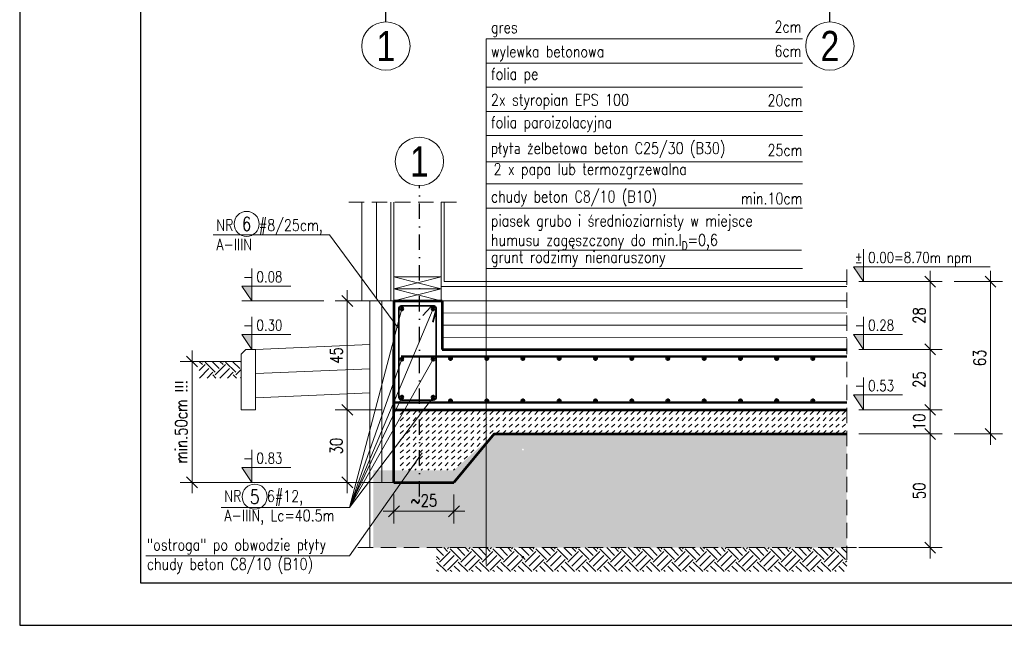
# Model space of a CAD drawing. Header units: inches. Extents: x 58893 to 70341, y -37691 to -31625.
# Tile 12 of 34: x 60195 to 61010, y -33647 to -33146. Entities that reach past the tile are written whole.
import ezdxf
from ezdxf.enums import TextEntityAlignment as Align

# ---------------------------------------------------------------- set-up
doc = ezdxf.new("R2010")
doc.units = ezdxf.units.IN
doc.header["$MEASUREMENT"] = 0
for name, pattern in [('DASHDOT', [25.4, 12.7, -6.35, 0, -6.35]), ('DASHED', [19.05, 12.7, -6.35]), ('HIDDEN', [0.375, 0.25, -0.125])]:
    doc.linetypes.add(name, pattern=pattern)
doc.layers.add('_tabelka', color=4, linetype='Continuous')
for name, color, linetype, lineweight in [('Obrys', 4, 'Continuous', 20), ('Obrys drewna', 3, 'Continuous', 18), ('Opisy', 4, 'Continuous', 20), ('Osie', 6, 'DASHDOT', 15), ('p--przekrój-cienki', 70, 'HIDDEN', 5), ('STRZEMIONA', 2, 'Continuous', 35), ('Szraf', 9, 'Continuous', 9), ('WYMIARY', 6, 'Continuous', 15), ('ZBROJENIE', 7, 'Continuous', 50)]:
    doc.layers.add(name, color=color, linetype=linetype, lineweight=lineweight)
doc.styles.add('1. Simplex', font='simplex.shx', dxfattribs={"width": 0.8})
doc.styles.add('Arial', font='arial.ttf')
doc.linetypes.add('BATTING', pattern='A,0.0001,-0.1,[134,ltypeshp.shx,S=0.1,R=0,X=-0.1,Y=0],-0.2,[134,ltypeshp.shx,S=0.1,R=180,X=0.1,Y=0],-0.1', length=0.4001)
doc.dimstyles.new('1_50 dla 1_25', dxfattribs={"dimscale": 50, "dimtxt": 0.2, "dimasz": 0.18, "dimexe": 0.2, "dimexo": 0.2, "dimgap": 0.08, "dimtad": 1, "dimdec": 1, "dimlfac": 0.5, "dimrnd": 0.5, "dimzin": 9, "dimdsep": 46, "dimtxsty": '1. Simplex', "dimblk": 'OBLIQUE', "dimcen": 0.18, "dimdle": 0.18, "dimclrd": 256, "dimclre": 256, "dimclrt": 4, "dimadec": 1, "dimazin": 0, "dimtfac": 1, "dimtdec": 0, "dimtmove": 1, "dimatfit": 3, "dimfxl": 1, "dimlwd": -1, "dimlwe": -1, "dimarcsym": 0})

# ---------------------------------------------------------------- blocks, each defined once
blk = doc.blocks.new('_Oblique')
at = {"color": 0, "linetype": 'ByBlock', "lineweight": -2}
blk.add_line((-0.5, -0.5), (0.5, 0.5), dxfattribs=at)
blk = doc.blocks.new('*D39')
at = {"layer": 'Defpoints', "color": 0, "transparency": 16777216}
for p in [(60382.33, -33428.74), (60337.72, -33528.74), (60504.83, -33528.74)]:
    blk.add_point(p, dxfattribs=at)
at = {"layer": 'WYMIARY', "transparency": 16777216}
for p, q in [((60337.72, -33419.74), (60337.72, -33537.74)), ((60372.33, -33428.74), (60327.72, -33428.74)), ((60494.83, -33528.74), (60327.72, -33528.74))]:
    blk.add_line(p, q, dxfattribs=at)
at = {"layer": 'WYMIARY', "transparency": 16777216, "xscale": 9, "yscale": 9, "zscale": 9}
for p, rotation in [((60337.72, -33428.74), 90), ((60337.72, -33528.74), 270)]:
    blk.add_blockref('_Oblique', p, dxfattribs=dict(at, rotation=rotation))
at = {"layer": 'WYMIARY', "color": 4, "transparency": 16777216, "insert": (60328.72, -33478.74), "char_height": 10, "attachment_point": 5, "rotation": 90, "style": '1. Simplex'}
blk.add_mtext('min.50cm !!!', dxfattribs=at)
blk = doc.blocks.new('*D40')
at = {"layer": 'Defpoints', "color": 0, "transparency": 16777216}
for p in [(60879.57, -33418.74), (60879.57, -33468.74), (60948.59, -33468.74)]:
    blk.add_point(p, dxfattribs=at)
at = {"layer": 'WYMIARY', "transparency": 16777216}
for p, q in [((60948.59, -33409.74), (60948.59, -33477.74)), ((60889.57, -33418.74), (60958.59, -33418.74)), ((60889.57, -33468.74), (60958.59, -33468.74))]:
    blk.add_line(p, q, dxfattribs=at)
at = {"layer": 'WYMIARY', "transparency": 16777216, "xscale": 9, "yscale": 9, "zscale": 9}
for p, rotation in [((60948.59, -33418.74), 90), ((60948.59, -33468.74), 270)]:
    blk.add_blockref('_Oblique', p, dxfattribs=dict(at, rotation=rotation))
at = {"layer": 'WYMIARY', "color": 4, "transparency": 16777216, "insert": (60939.59, -33443.74), "char_height": 10, "attachment_point": 5, "rotation": 90, "style": '1. Simplex'}
blk.add_mtext('25', dxfattribs=at)
blk = doc.blocks.new('*D41')
at = {"layer": 'Defpoints', "color": 0, "transparency": 16777216}
for p in [(60879.57, -33468.74), (60879.57, -33488.74), (60948.59, -33488.74)]:
    blk.add_point(p, dxfattribs=at)
at = {"layer": 'WYMIARY', "transparency": 16777216}
for p, q in [((60948.59, -33459.74), (60948.59, -33497.74)), ((60889.57, -33468.74), (60958.59, -33468.74)), ((60889.57, -33488.74), (60958.59, -33488.74))]:
    blk.add_line(p, q, dxfattribs=at)
at = {"layer": 'WYMIARY', "transparency": 16777216, "xscale": 9, "yscale": 9, "zscale": 9}
for p, rotation in [((60948.59, -33468.74), 90), ((60948.59, -33488.74), 270)]:
    blk.add_blockref('_Oblique', p, dxfattribs=dict(at, rotation=rotation))
at = {"layer": 'WYMIARY', "color": 4, "transparency": 16777216, "insert": (60939.59, -33478.74), "char_height": 10, "attachment_point": 5, "rotation": 90, "style": '1. Simplex'}
blk.add_mtext('10', dxfattribs=at)
blk = doc.blocks.new('*D42')
at = {"layer": 'Defpoints', "color": 0, "transparency": 16777216}
for p in [(60504.83, -33468.74), (60466.14, -33528.74), (60504.83, -33528.74)]:
    blk.add_point(p, dxfattribs=at)
at = {"layer": 'WYMIARY', "transparency": 16777216}
for p, q in [((60466.14, -33459.74), (60466.14, -33537.74)), ((60494.83, -33468.74), (60456.14, -33468.74)), ((60494.83, -33528.74), (60456.14, -33528.74))]:
    blk.add_line(p, q, dxfattribs=at)
at = {"layer": 'WYMIARY', "transparency": 16777216, "xscale": 9, "yscale": 9, "zscale": 9}
for p, rotation in [((60466.14, -33468.74), 90), ((60466.14, -33528.74), 270)]:
    blk.add_blockref('_Oblique', p, dxfattribs=dict(at, rotation=rotation))
at = {"layer": 'WYMIARY', "color": 4, "transparency": 16777216, "insert": (60457.14, -33498.74), "char_height": 10, "attachment_point": 5, "rotation": 90, "style": '1. Simplex'}
blk.add_mtext('30', dxfattribs=at)
blk = doc.blocks.new('*D43')
at = {"layer": 'Defpoints', "color": 0, "transparency": 16777216}
for p in [(60466.14, -33378.74), (60504.83, -33378.74), (60504.83, -33468.74)]:
    blk.add_point(p, dxfattribs=at)
at = {"layer": 'WYMIARY', "transparency": 16777216}
for p, q in [((60466.14, -33477.74), (60466.14, -33369.74)), ((60494.83, -33378.74), (60456.14, -33378.74)), ((60494.83, -33468.74), (60456.14, -33468.74))]:
    blk.add_line(p, q, dxfattribs=at)
at = {"layer": 'WYMIARY', "transparency": 16777216, "xscale": 9, "yscale": 9, "zscale": 9}
for p, rotation in [((60466.14, -33378.74), 90), ((60466.14, -33468.74), 270)]:
    blk.add_blockref('_Oblique', p, dxfattribs=dict(at, rotation=rotation))
at = {"layer": 'WYMIARY', "color": 4, "transparency": 16777216, "insert": (60457.14, -33423.74), "char_height": 10, "attachment_point": 5, "rotation": 90, "style": '1. Simplex'}
blk.add_mtext('45', dxfattribs=at)
blk = doc.blocks.new('*D44')
at = {"layer": 'Defpoints', "color": 0}
for p in [(60879.57, -33488.74), (60879.57, -33582.74), (60948.59, -33582.74)]:
    blk.add_point(p, dxfattribs=at)
at = {"layer": 'WYMIARY'}
for p, q in [((60948.59, -33479.74), (60948.59, -33591.74)), ((60889.57, -33488.74), (60958.59, -33488.74)), ((60889.57, -33582.74), (60958.59, -33582.74))]:
    blk.add_line(p, q, dxfattribs=at)
at = {"layer": 'WYMIARY', "xscale": 9, "yscale": 9, "zscale": 9}
for p, rotation in [((60948.59, -33488.74), 90), ((60948.59, -33582.74), 270)]:
    blk.add_blockref('_Oblique', p, dxfattribs=dict(at, rotation=rotation))
at = {"layer": 'WYMIARY', "color": 4, "insert": (60939.59, -33535.74), "char_height": 10, "attachment_point": 5, "rotation": 90, "style": '1. Simplex'}
blk.add_mtext('50', dxfattribs=at)
blk = doc.blocks.new('*D45')
at = {"layer": 'Defpoints', "color": 0, "transparency": 16777216}
for p in [(60879.57, -33362.74), (60879.57, -33418.74), (60948.59, -33418.74)]:
    blk.add_point(p, dxfattribs=at)
at = {"layer": 'WYMIARY', "transparency": 16777216}
for p, q in [((60948.59, -33353.74), (60948.59, -33427.74)), ((60889.57, -33362.74), (60958.59, -33362.74)), ((60889.57, -33418.74), (60958.59, -33418.74))]:
    blk.add_line(p, q, dxfattribs=at)
at = {"layer": 'WYMIARY', "transparency": 16777216, "xscale": 9, "yscale": 9, "zscale": 9}
for p, rotation in [((60948.59, -33362.74), 90), ((60948.59, -33418.74), 270)]:
    blk.add_blockref('_Oblique', p, dxfattribs=dict(at, rotation=rotation))
at = {"layer": 'WYMIARY', "color": 4, "transparency": 16777216, "insert": (60939.59, -33390.74), "char_height": 10, "attachment_point": 5, "rotation": 90, "style": '1. Simplex'}
blk.add_mtext('28', dxfattribs=at)
blk = doc.blocks.new('*D46')
at = {"layer": 'Defpoints', "color": 0, "transparency": 16777216}
for p in [(60504.83, -33528.74), (60554.43, -33528.74), (60554.43, -33552.71)]:
    blk.add_point(p, dxfattribs=at)
at = {"layer": 'WYMIARY', "transparency": 16777216}
for p, q in [((60504.83, -33538.74), (60504.83, -33562.71)), ((60554.43, -33538.74), (60554.43, -33562.71)), ((60495.83, -33552.71), (60563.43, -33552.71))]:
    blk.add_line(p, q, dxfattribs=at)
at = {"layer": 'WYMIARY', "transparency": 16777216, "xscale": 9, "yscale": 9, "zscale": 9, "rotation": 180}
blk.add_blockref('_Oblique', (60504.83, -33552.71), dxfattribs=at)
at = {"layer": 'WYMIARY', "transparency": 16777216, "xscale": 9, "yscale": 9, "zscale": 9}
blk.add_blockref('_Oblique', (60554.43, -33552.71), dxfattribs=at)
at = {"layer": 'WYMIARY', "color": 4, "transparency": 16777216, "insert": (60529.63, -33543.71), "char_height": 10, "attachment_point": 5, "style": '1. Simplex'}
blk.add_mtext('~25', dxfattribs=at)
blk = doc.blocks.new('*D417')
at = {"layer": 'Defpoints', "color": 0, "transparency": 16777216}
for p in [(60958.59, -33362.74), (60958.59, -33488.74), (60998.59, -33488.74)]:
    blk.add_point(p, dxfattribs=at)
at = {"layer": 'WYMIARY', "transparency": 16777216}
for p, q in [((60998.59, -33353.74), (60998.59, -33497.74)), ((60968.59, -33362.74), (61008.59, -33362.74)), ((60968.59, -33488.74), (61008.59, -33488.74))]:
    blk.add_line(p, q, dxfattribs=at)
at = {"layer": 'WYMIARY', "transparency": 16777216, "xscale": 9, "yscale": 9, "zscale": 9}
for p, rotation in [((60998.59, -33362.74), 90), ((60998.59, -33488.74), 270)]:
    blk.add_blockref('_Oblique', p, dxfattribs=dict(at, rotation=rotation))
at = {"layer": 'WYMIARY', "color": 4, "transparency": 16777216, "insert": (60989.59, -33425.74), "char_height": 10, "attachment_point": 5, "rotation": 90, "style": '1. Simplex'}
blk.add_mtext('63', dxfattribs=at)
blk = doc.blocks.new('A$C643E479C')
at = {"layer": 'p--przekrój-cienki', "linetype": 'Continuous', "ltscale": 35}
for p, q in [((-8, 25), (-55.25, 23)), ((-7.93, 15), (-55.18, 13)), ((-8, 5), (-55.25, 3))]:
    blk.add_line(p, q, dxfattribs=at)
blk.add_lwpolyline([(-61.25, -2), (-55.25, -2), (-55.25, 23), (-59.25, 23), (-61.25, 21)], close=True, dxfattribs=at)

msp = doc.modelspace()

# ---------------------------------------------------------------- hatches: boundary and pattern name
at = {"layer": 'Opisy'}
for points in [[(60893.545, -33362.735), (60885.218, -33350.349), (60893.545, -33350.349)], [(60387.225, -33378.735), (60378.898, -33366.349), (60387.225, -33366.349)], [(60387.225, -33418.735), (60378.898, -33406.349), (60387.225, -33406.349)], [(60893.545, -33418.735), (60885.218, -33406.349), (60893.545, -33406.349)], [(60893.545, -33468.735), (60885.218, -33456.349), (60893.545, -33456.349)], [(60387.225, -33528.735), (60378.898, -33516.349), (60387.225, -33516.349)]]:
    msp.add_hatch(color=256, dxfattribs=at).paths.add_polyline_path(points)
at = {"layer": 'Szraf', "linetype": 'Continuous', "lineweight": 5}
h = msp.add_hatch(dxfattribs=at)
h.set_pattern_fill('EARTH', color=256, scale=48, angle=45)
h.set_pattern_definition([(45, (22349.249, -20837.109), (0, 16.9705627), [12, -12]), (45, (22346.067, -20833.927), (0, 16.9705627), [12, -12]), (45, (22342.885, -20830.745), (0, 16.9705627), [12, -12]), (135, (22342.885, -20828.624), (-16.9705627, 1e-15), [12, -12]), (135, (22346.067, -20825.442), (-16.9705627, 1e-15), [12, -12]), (135, (22349.249, -20822.26), (-16.9705627, 1e-15), [12, -12])])
h.paths.add_polyline_path([(60378.353, -33428.735), (60343.628, -33428.735), (60343.628, -33442.437), (60378.353, -33442.437)])
h = msp.add_hatch(dxfattribs=at)
h.set_pattern_fill('DASH', color=256, scale=30, angle=45)
h.set_pattern_definition([(45, (-37282.8824, -3508.9), (0, 5.30330086), [3.75, -3.75])])
h.paths.add_polyline_path([(60525.827, -33468.735), (60507.827, -33468.735), (60507.827, -33518.735), (60525.827, -33518.735)])
h.paths.add_polyline_path([(60525.827, -33468.735), (60525.827, -33518.735), (60554.427, -33518.735), (60587.827, -33488.735), (60879.566, -33488.735), (60879.566, -33468.735)])
h = msp.add_hatch(dxfattribs=at)
h.set_pattern_fill('AR-CONC', color=256, scale=1.6)
h.set_pattern_definition([(50, (22487.389, -20827.109), (11.476163, -1.0040342), [1.2, -13.2]), (355, (22487.389, -20827.109), (-2.2200213, 12.035074), [0.96, -10.56]), (100.451444, (22488.346, -20827.193), (9.2561415, 11.03104), [1.019843, -11.2182738]), (46.1842, (22487.389, -20823.909), (17.0758613, -2.6483085), [1.8, -19.8]), (96.635635, (22488.812, -20824.13), (14.954591, 15.5858976), [1.5297655, -16.82742]), (351.184164, (22487.39, -20823.909), (14.954591, 15.5858976), [1.44, -15.84]), (21, (22488.989, -20824.709), (9.5505128, -6.4419023), [1.2, -13.2]), (326, (22488.989, -20824.709), (3.8930453, 11.6024007), [0.96, -10.56]), (71.451445, (22489.785, -20825.246), (13.443558, 5.1604984), [1.019843, -11.2182738]), (37.5, (22487.3893, -20827.109), (0.1945577, 5.32630166), [0, -10.432, 0, -10.72, 0, -10.6]), (7.5, (22487.389, -20827.109), (4.2091126, 6.3105874), [0, -6.112, 0, -10.192, 0, -4.04]), (327.5, (22483.8213, -20827.109), (8.541159, -0.36087795), [0, -4, 0, -12.48, 0, -16.56]), (317.5, (22482.221, -20827.109), (9.3309787, 1.6016797), [0, -5.2, 0, -8.288, 0, -11.76])])
h.paths.add_polyline_path([(60487.827, -33518.735), (60487.827, -33582.735), (60525.827, -33582.735), (60525.827, -33518.735), (60507.827, -33518.735)])
edge = h.paths.add_edge_path()
edge.add_line((60611.575, -33582.735), (60611.575, -33502.417))
edge.add_arc((60611.575, -33501.634), 0.783, 180, 270, ccw=False)
edge.add_arc((60611.575, -33501.634), 0.783, 90, 180, ccw=False)
edge.add_line((60611.575, -33500.851), (60611.575, -33488.735))
edge.add_line((60611.575, -33488.735), (60587.827, -33488.735))
edge.add_line((60587.827, -33488.735), (60554.427, -33518.735))
edge.add_line((60554.427, -33518.735), (60525.827, -33518.735))
edge.add_line((60525.827, -33518.735), (60525.827, -33582.735))
edge.add_line((60525.827, -33582.735), (60611.575, -33582.735))
edge = h.paths.add_edge_path()
edge.add_line((60611.575, -33488.735), (60611.575, -33500.851))
edge.add_arc((60611.575, -33501.634), 0.783, 0, 90, ccw=False)
edge.add_arc((60611.575, -33501.634), 0.783, 270, 360, ccw=False)
edge.add_line((60611.575, -33502.417), (60611.575, -33582.735))
edge.add_line((60611.575, -33582.735), (60879.566, -33582.735))
edge.add_line((60879.566, -33582.735), (60879.566, -33488.735))
edge.add_line((60879.566, -33488.735), (60611.575, -33488.735))
at = {"layer": 'Szraf'}
h = msp.add_hatch(dxfattribs=at)
h.set_pattern_fill('EARTH', color=256, scale=50, angle=45)
h.set_pattern_definition([(45, (7728.307, -12617.924), (0, 17.6776695), [12.5, -12.5]), (45, (7724.993, -12614.61), (0, 17.6776695), [12.5, -12.5]), (45, (7721.678, -12611.295), (0, 17.6776695), [12.5, -12.5]), (135, (7721.678, -12609.085), (-17.6776695, 1e-15), [12.5, -12.5]), (135, (7724.993, -12605.771), (-17.6776695, 1e-15), [12.5, -12.5]), (135, (7728.307, -12602.456), (-17.6776695, 1e-15), [12.5, -12.5])])
h.paths.add_polyline_path([(60540.141, -33582.735), (60879.566, -33582.735), (60879.566, -33602.539), (60540.141, -33602.539)])
at = {"layer": 'ZBROJENIE', "lineweight": 0}
h = msp.add_hatch(color=256, dxfattribs=at)
edge = h.paths.add_edge_path()
edge.add_arc((60511.387, -33385.295), 1.2, 0, 360)
h = msp.add_hatch(color=256, dxfattribs=at)
edge = h.paths.add_edge_path()
edge.add_arc((60537.267, -33385.295), 1.2, 0, 360)
h = msp.add_hatch(color=256, dxfattribs=at)
edge = h.paths.add_edge_path()
edge.add_arc((60511.387, -33426.815), 1.2, 0, 360)
h = msp.add_hatch(color=256, dxfattribs=at)
edge = h.paths.add_edge_path()
edge.add_arc((60537.267, -33426.815), 1.2, 0, 360)
at = {"layer": 'ZBROJENIE'}
for points in [[(60550.394, -33426.219, -1), (60552.794, -33426.219, -1)], [(60580.394, -33426.219, -1), (60582.794, -33426.219, -1)], [(60610.394, -33426.219, -1), (60612.794, -33426.219, -1)], [(60640.394, -33426.219, -1), (60642.794, -33426.219, -1)], [(60670.394, -33426.219, -1), (60672.794, -33426.219, -1)], [(60700.394, -33426.219, -1), (60702.794, -33426.219, -1)], [(60730.394, -33426.219, -1), (60732.794, -33426.219, -1)], [(60760.394, -33426.219, -1), (60762.794, -33426.219, -1)], [(60790.394, -33426.219, -1), (60792.794, -33426.219, -1)], [(60820.394, -33426.219, -1), (60822.794, -33426.219, -1)], [(60850.394, -33426.219, -1), (60852.794, -33426.219, -1)], [(60550.394, -33461.251, 1), (60552.794, -33461.251, 1)], [(60580.394, -33461.251, 1), (60582.794, -33461.251, 1)], [(60610.394, -33461.251, 1), (60612.794, -33461.251, 1)], [(60640.394, -33461.251, 1), (60642.794, -33461.251, 1)], [(60670.394, -33461.251, 1), (60672.794, -33461.251, 1)], [(60700.394, -33461.251, 1), (60702.794, -33461.251, 1)], [(60730.394, -33461.251, 1), (60732.794, -33461.251, 1)], [(60760.394, -33461.251, 1), (60762.794, -33461.251, 1)], [(60790.394, -33461.251, 1), (60792.794, -33461.251, 1)], [(60820.394, -33461.251, 1), (60822.794, -33461.251, 1)], [(60850.394, -33461.251, 1), (60852.794, -33461.251, 1)]]:
    msp.add_hatch(color=256, dxfattribs=at).paths.add_polyline_path(points)
at = {"layer": 'ZBROJENIE', "lineweight": 0}
h = msp.add_hatch(color=256, dxfattribs=at)
edge = h.paths.add_edge_path()
edge.add_arc((60511.387, -33458.175), 1.2, 0, 360)
h = msp.add_hatch(color=256, dxfattribs=at)
edge = h.paths.add_edge_path()
edge.add_arc((60537.267, -33458.175), 1.2, 0, 360)

# ---------------------------------------------------------------- linework, layer by layer
at = {"layer": '_tabelka', "linetype": 'Continuous', "ltscale": 10}
for points in [[(60195.021, -33646.98), (62295.021, -33646.98), (62295.021, -32161.98), (60195.021, -32161.98)], [(60295.021, -33611.98), (62260.021, -33611.98), (62260.021, -32196.98), (60295.021, -32196.98)]]:
    msp.add_lwpolyline(points, close=True, dxfattribs=at)
at = {"layer": 'Obrys', "color": 9, "linetype": 'DASHED', "lineweight": 5}
for p, q in [((60467.568, -33296.951), (60557.768, -33296.951)), ((60879.566, -33352.735), (60879.566, -33592.735)), ((60474.827, -33582.735), (60889.566, -33582.735))]:
    msp.add_line(p, q, dxfattribs=at)
at = {"layer": 'Obrys', "color": 5, "lineweight": 53, "ltscale": 35}
for p, q in [((60504.827, -33378.735), (60504.827, -33468.735)), ((60504.827, -33378.735), (60544.827, -33378.735)), ((60544.827, -33378.735), (60544.827, -33418.735)), ((60504.827, -33528.735), (60504.827, -33418.735)), ((60544.827, -33418.735), (60879.566, -33418.735)), ((60504.827, -33468.735), (60879.566, -33468.735))]:
    msp.add_line(p, q, dxfattribs=at)
at = {"layer": 'Obrys', "lineweight": 53, "ltscale": 35}
for p, q in [((60504.827, -33528.735), (60504.827, -33468.735)), ((60587.827, -33488.735), (60554.427, -33528.735)), ((60587.827, -33488.735), (60879.566, -33488.735)), ((60504.827, -33528.735), (60554.427, -33528.735))]:
    msp.add_line(p, q, dxfattribs=at)
at = {"layer": 'Obrys', "color": 9, "linetype": 'DASHED', "lineweight": 5, "ltscale": 50}
msp.add_line((60484.827, -33508.735), (60484.827, -33582.735), dxfattribs=at)
at = {"layer": 'Obrys drewna', "ltscale": 35}
for p, q in [((60504.827, -33378.735), (60504.827, -33296.951)), ((60543.827, -33378.735), (60543.827, -33296.951)), ((60543.827, -33358.735), (60504.827, -33368.735)), ((60504.827, -33358.735), (60543.827, -33368.735)), ((60543.827, -33368.735), (60504.827, -33378.735)), ((60504.827, -33368.735), (60543.827, -33378.735))]:
    msp.add_line(p, q, dxfattribs=at)
for points in [[(60504.827, -33368.735), (60543.827, -33368.735), (60543.827, -33358.735), (60504.827, -33358.735)], [(60504.827, -33378.735), (60543.827, -33378.735), (60543.827, -33368.735), (60504.827, -33368.735)]]:
    msp.add_lwpolyline(points, close=True, dxfattribs=at)
at = {"layer": 'Opisy', "color": 6}
for points in [[(60842.974, -33161.951), (60581.106, -33161.951), (60581.106, -33494.817)], [(60842.974, -33181.951), (60581.106, -33181.951), (60581.106, -33514.817)], [(60842.974, -33201.951), (60581.106, -33201.951), (60581.106, -33534.817)], [(60842.974, -33221.951), (60581.106, -33221.951), (60581.106, -33554.817)], [(60842.974, -33241.951), (60581.106, -33241.951), (60581.106, -33574.817)], [(60842.974, -33263.728), (60581.106, -33263.728), (60581.106, -33596.593)], [(60842.974, -33281.951), (60581.106, -33281.951), (60581.106, -33594.817)], [(60842.974, -33301.951), (60581.106, -33301.951), (60581.106, -33594.817)], [(60508.827, -33401.68), (60451.541, -33323.997), (60355.222, -33323.997)], [(60842.173, -33336.671), (60581.106, -33336.671), (60581.106, -33594.817)], [(60842.974, -33351.951), (60581.106, -33351.951), (60581.106, -33594.817)], [(60537.267, -33385.295), (60467.931, -33549.618), (60361.889, -33549.618)], [(60511.387, -33385.295), (60467.931, -33549.618), (60361.889, -33549.618)], [(60537.267, -33426.815), (60467.931, -33549.618), (60361.889, -33549.618)], [(60511.387, -33426.815), (60467.931, -33549.618), (60361.889, -33549.618)], [(60537.267, -33458.175), (60467.931, -33549.618), (60361.889, -33549.618)], [(60511.387, -33458.175), (60467.931, -33549.618), (60361.889, -33549.618)], [(60528.066, -33504.386), (60467.931, -33589.618), (60299.302, -33589.618)]]:
    msp.add_lwpolyline(points, dxfattribs=at)
at = {"layer": 'Opisy'}
for points in [[(60893.545, -33335.916), (60893.545, -33362.735), (60885.218, -33350.349), (60998.434, -33350.349)], [(60387.225, -33351.916), (60387.225, -33378.735), (60378.898, -33366.349), (60419.53, -33366.349)], [(60387.225, -33391.916), (60387.225, -33418.735), (60378.898, -33406.349), (60419.53, -33406.349)], [(60893.545, -33391.916), (60893.545, -33418.735), (60885.218, -33406.349), (60925.85, -33406.349)], [(60893.545, -33441.916), (60893.545, -33468.735), (60885.218, -33456.349), (60925.85, -33456.349)], [(60387.225, -33501.916), (60387.225, -33528.735), (60378.898, -33516.349), (60419.53, -33516.349)]]:
    msp.add_lwpolyline(points, dxfattribs=at)
at = {"layer": 'Opisy', "color": 6}
for centre, radius in [((60382.883, -33315.003), 10.368), ((60389.55, -33540.624), 10.368), ((60611.575, -33590.746), 0.783)]:
    msp.add_circle(centre, radius, dxfattribs=at)
at = {"layer": 'Osie', "lineweight": -3}
for p, q in [((60498.114, -33147.841), (60498.114, -32258.234)), ((60865.614, -33147.841), (60865.614, -32903.038)), ((60525.827, -33540.357), (60525.827, -33283.278))]:
    msp.add_line(p, q, dxfattribs=at)
at = {"layer": 'Osie', "color": 4, "linetype": 'Continuous', "ltscale": 35}
for centre in [(60498.114, -33167.841), (60865.614, -33167.841), (60525.827, -33263.278)]:
    msp.add_circle(centre, 20, dxfattribs=at)
at = {"layer": 'STRZEMIONA'}
msp.add_lwpolyline([(60528.59, -33390.637), (60535.457, -33383.485, -0.6681786), (60539.827, -33385.295), (60539.827, -33458.175, -0.4142136), (60537.267, -33460.735), (60511.387, -33460.735, -0.4142136), (60508.827, -33458.175), (60508.827, -33385.295, -0.3541184), (60510.855, -33382.791), (60536.735, -33382.791, -0.5718797), (60539.715, -33386.046), (60536.925, -33396.258)], format="xyb", dxfattribs=at)
at = {"layer": 'Szraf', "ltscale": 35}
for p, q in [((60478.327, -33378.735), (60478.327, -33296.951)), ((60502.327, -33378.735), (60502.327, -33296.951)), ((60546.327, -33362.735), (60546.327, -33296.951)), ((60546.327, -33362.735), (60879.566, -33362.735)), ((60543.827, -33366.735), (60879.566, -33366.735)), ((60504.827, -33378.735), (60478.327, -33378.735)), ((60484.827, -33378.735), (60484.827, -33528.735)), ((60544.827, -33378.735), (60879.566, -33378.735)), ((60543.827, -33398.735), (60879.566, -33398.735)), ((60484.827, -33528.735), (60504.827, -33528.735)), ((60484.827, -33528.735), (60504.827, -33528.735))]:
    msp.add_line(p, q, dxfattribs=at)
at = {"layer": 'Szraf', "linetype": 'BATTING', "lineweight": 0, "ltscale": 28}
msp.add_line((60490.327, -33376.535), (60490.327, -33296.951), dxfattribs=at)
at = {"layer": 'Szraf', "linetype": 'BATTING', "lineweight": 0, "ltscale": 25}
for p, q in [((60494.827, -33378.735), (60494.827, -33528.735)), ((60544.827, -33388.614), (60879.566, -33388.88)), ((60544.827, -33408.736), (60879.566, -33409.002))]:
    msp.add_line(p, q, dxfattribs=at)
at = {"layer": 'Szraf', "linetype": 'Continuous', "lineweight": 5}
msp.add_line((60378.353, -33428.735), (60343.628, -33428.735), dxfattribs=at)
at = {"layer": 'WYMIARY', "linetype": 'Continuous', "lineweight": 5}
for p, q in [((60378.898, -33378.735), (60446.809, -33378.735)), ((60378.898, -33528.735), (60462.189, -33528.735))]:
    msp.add_line(p, q, dxfattribs=at)
at = {"layer": 'ZBROJENIE'}
for p, q in [((60510.827, -33424.735), (60879.566, -33424.735)), ((60504.827, -33462.735), (60879.566, -33462.735))]:
    msp.add_line(p, q, dxfattribs=at)
at = {"layer": 'ZBROJENIE', "flags": 128}
for points in [[(60550.394, -33426.219, -1), (60552.794, -33426.219, -1)], [(60580.394, -33426.219, -1), (60582.794, -33426.219, -1)], [(60610.394, -33426.219, -1), (60612.794, -33426.219, -1)], [(60640.394, -33426.219, -1), (60642.794, -33426.219, -1)], [(60670.394, -33426.219, -1), (60672.794, -33426.219, -1)], [(60700.394, -33426.219, -1), (60702.794, -33426.219, -1)], [(60730.394, -33426.219, -1), (60732.794, -33426.219, -1)], [(60760.394, -33426.219, -1), (60762.794, -33426.219, -1)], [(60790.394, -33426.219, -1), (60792.794, -33426.219, -1)], [(60820.394, -33426.219, -1), (60822.794, -33426.219, -1)], [(60850.394, -33426.219, -1), (60852.794, -33426.219, -1)], [(60550.394, -33461.251, 1), (60552.794, -33461.251, 1)], [(60580.394, -33461.251, 1), (60582.794, -33461.251, 1)], [(60610.394, -33461.251, 1), (60612.794, -33461.251, 1)], [(60640.394, -33461.251, 1), (60642.794, -33461.251, 1)], [(60670.394, -33461.251, 1), (60672.794, -33461.251, 1)], [(60700.394, -33461.251, 1), (60702.794, -33461.251, 1)], [(60730.394, -33461.251, 1), (60732.794, -33461.251, 1)], [(60760.394, -33461.251, 1), (60762.794, -33461.251, 1)], [(60790.394, -33461.251, 1), (60792.794, -33461.251, 1)], [(60820.394, -33461.251, 1), (60822.794, -33461.251, 1)], [(60850.394, -33461.251, 1), (60852.794, -33461.251, 1)]]:
    msp.add_lwpolyline(points, format="xyb", close=True, dxfattribs=at)
at = {"layer": 'ZBROJENIE'}
for centre in [(60511.387, -33385.295), (60537.267, -33385.295), (60511.387, -33426.815), (60537.267, -33426.815), (60551.594, -33426.219), (60581.594, -33426.219), (60611.594, -33426.219), (60641.594, -33426.219), (60671.594, -33426.219), (60701.594, -33426.219), (60731.594, -33426.219), (60761.594, -33426.219), (60791.594, -33426.219), (60821.594, -33426.219), (60851.594, -33426.219), (60511.387, -33458.175), (60537.267, -33458.175), (60551.594, -33461.251), (60581.594, -33461.251), (60611.594, -33461.251), (60641.594, -33461.251), (60671.594, -33461.251), (60701.594, -33461.251), (60731.594, -33461.251), (60761.594, -33461.251), (60791.594, -33461.251), (60821.594, -33461.251), (60851.594, -33461.251)]:
    msp.add_circle(centre, 1.2, dxfattribs=at)

# ---------------------------------------------------------------- block references
at = {"xscale": 2, "yscale": 2, "zscale": 2}
msp.add_blockref('A$C643E479C', (60500.827, -33464.735), dxfattribs=at)

# ---------------------------------------------------------------- texts
at = {"layer": 'Opisy', "color": 7, "style": '1. Simplex', "width": 0.8}
for s, p in [('6', (60382.883, -33315.036)), ('5', (60389.55, -33540.657))]:
    msp.add_text(s, height=11.52, dxfattribs=at).set_placement(p, align=Align.MIDDLE_CENTER)
for s, p in [('±', (60886.127, -33347.093)), ('0.00=8.70m npm', (60897.319, -33347.256)), ('0.08', (60390.999, -33363.256)), ('-', (60379.807, -33363.093)), ('0.30', (60390.999, -33403.256)), ('0.28', (60897.319, -33403.256)), ('-', (60379.807, -33403.093)), ('-', (60886.127, -33403.093)), ('0.53', (60897.319, -33453.256)), ('-', (60886.127, -33453.093)), ('-', (60379.807, -33513.093)), ('0.83', (60390.999, -33513.256))]:
    msp.add_text(s, height=8.96, dxfattribs=at).set_placement(p)
at = {"layer": 'Opisy', "char_height": 9.6, "style": '1. Simplex'}
for s, insert, width, attachment_point in [('gres\\P  ', (60585.106, -33161.951), 264.68691, 4), ('2cm\\P ', (60842.188, -33159.936), 264.68691, 6), ('wylewka betonowa\\P  ', (60585.106, -33181.951), 264.68691, 4), ('6cm\\P ', (60842.188, -33179.936), 264.68691, 6), ('folia pe', (60585.106, -33192.516), 264.68691, 4), ('2x styropian EPS 100 \\P ', (60585.106, -33221.951), 264.68691, 4), ('20cm\\P ', (60842.974, -33220.722), 264.68691, 6), ('folia paroizolacyjna', (60585.106, -33232.516), 264.68691, 4), ('\\A1;płyta żelbetowa beton C25/30 (B30)\\P ', (60585.106, -33261.951), 264.68691, 4), ('25cm\\P ', (60842.974, -33261.951), 264.68691, 6), ('2 x papa lub termozgrzewalna\\P  ', (60587.269, -33279.289), 264.68691, 4), ('\\A1;chudy beton C8/10 (B10)\\P ', (60585.106, -33301.951), 258.45685, 4), ('min.10cm\\P ', (60842.974, -33301.951), 264.68691, 6), ('\\A1;piasek grubo i średnioziarnisty w miejsce \\Phumusu zagęszczony do min.I{\\H0.7x;\\S^ D;}=0,6 ', (60585.106, -33321.951), 263.94798, 4), ('NR    #8/25cm,\\PA-IIIN', (60357.799, -33323.997), 199.77326, 4), ('grunt rodzimy nienaruszony\\P ', (60585.106, -33351.951), 208.09715, 4), ('NR    6#12,\\PA-IIIN, Lc=40.5m', (60364.465, -33549.618), 199.77326, 4), ('\\A1;"ostroga" po obwodzie płyty\\Pchudy beton C8/10 (B10)', (60300.307, -33589.882), 208.09715, 4)]:
    msp.add_mtext(s, dxfattribs=dict(at, insert=insert, width=width, attachment_point=attachment_point))
at = {"layer": 'Osie', "color": 7, "linetype": 'Continuous', "ltscale": 35, "char_height": 25, "width": 63.5564, "attachment_point": 5, "style": 'Arial'}
for s, insert in [('\\W0.8;1', (60498.114, -33167.841)), ('\\W0.8;2', (60865.614, -33167.841)), ('\\W0.8;1', (60525.827, -33263.278))]:
    msp.add_mtext(s, dxfattribs=dict(at, insert=insert))

# ---------------------------------------------------------------- dimensions: what is measured, and where the dimension line sits
at = {"layer": 'WYMIARY'}
for base, p1, p2, picture, middle in [((60948.588, -33418.735), (60879.566, -33362.735), (60879.566, -33418.735), '*D45', (60939.588, -33390.735)), ((60998.588, -33488.735), (60958.588, -33362.735), (60958.588, -33488.735), '*D417', (60989.588, -33425.735)), ((60466.142, -33378.735), (60504.827, -33468.735), (60504.827, -33378.735), '*D43', (60457.142, -33423.735)), ((60948.588, -33468.735), (60879.566, -33418.735), (60879.566, -33468.735), '*D40', (60939.588, -33443.735)), ((60466.142, -33528.735), (60504.827, -33468.735), (60504.827, -33528.735), '*D42', (60457.142, -33498.735)), ((60948.588, -33488.735), (60879.566, -33468.735), (60879.566, -33488.735), '*D41', (60939.588, -33478.735))]:
    dim = msp.add_linear_dim(base=base, p1=p1, p2=p2, angle=90, dimstyle='1_50 dla 1_25', dxfattribs=at)
    dim.commit()
    dim.dimension.update_dxf_attribs({"geometry": picture, "text_midpoint": middle})
dim = msp.add_linear_dim(base=(60337.723, -33528.735), p1=(60382.327, -33428.735), p2=(60504.827, -33528.735), angle=90, text='min.<>cm !!!', dimstyle='1_50 dla 1_25', dxfattribs=at)
dim.commit()
dim.dimension.update_dxf_attribs({"geometry": '*D39', "text_midpoint": (60328.723, -33478.735)})
dim = msp.add_linear_dim(base=(60948.588, -33582.735), p1=(60879.566, -33488.735), p2=(60879.566, -33582.735), angle=90, text='50', dimstyle='1_50 dla 1_25', override={"dimtxsty": '1. Simplex', "dimtfill": 0, "dimtfillclr": 0}, dxfattribs=at)
dim.commit()
dim.dimension.update_dxf_attribs({"geometry": '*D44', "text_midpoint": (60939.588, -33535.735)})
dim = msp.add_linear_dim(base=(60554.427, -33552.707), p1=(60504.827, -33528.735), p2=(60554.427, -33528.735), text='~<>', dimstyle='1_50 dla 1_25', dxfattribs=at)
dim.commit()
dim.dimension.update_dxf_attribs({"geometry": '*D46', "text_midpoint": (60529.627, -33543.707)})

doc.saveas('drawing.dxf')
